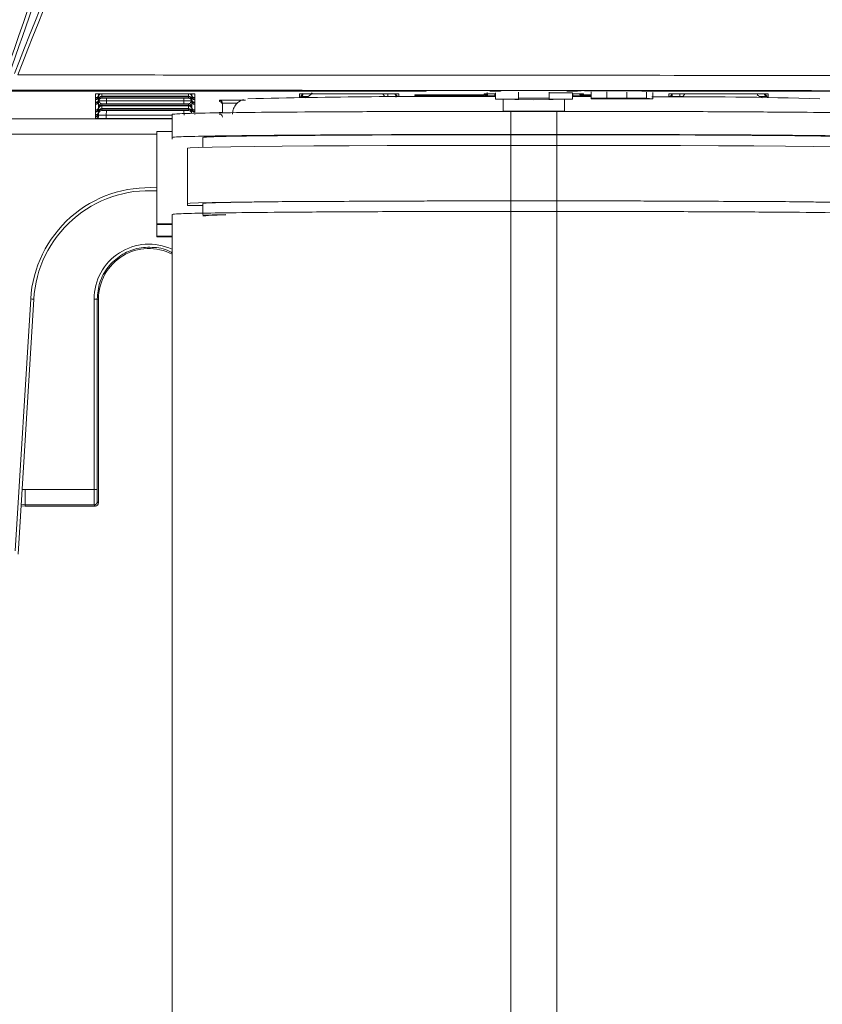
# Model space of a CAD drawing. Header units: millimetres. Extents: x 0 to 2100, y 0 to 1485.
# Tile 27 of 67: x 556 to 608, y 835 to 899. Entities that reach past the tile are written whole.
import ezdxf

# ---------------------------------------------------------------- set-up
doc = ezdxf.new("R2010")
doc.units = ezdxf.units.MM
doc.header["$LTSCALE"] = 5

msp = doc.modelspace()

# ---------------------------------------------------------------- linework, layer by layer
at = {"color": 7, "linetype": 'Continuous', "lineweight": 15}
for p, q in [((471.207, 894.542), (582.197, 894.542)), ((560.727, 894.368), (560.753, 894.369)), ((560.727, 894.124), (560.727, 894.368)), ((560.727, 894.124), (560.727, 894.124)), ((560.727, 894.039), (560.727, 894.124)), ((560.927, 894.321), (560.927, 894.236)), ((560.927, 894.19), (560.927, 894.188)), ((560.927, 894.188), (560.927, 894.02)), ((561.127, 894.169), (561.127, 894.084)), ((561.427, 894.374), (566.476, 894.374)), ((561.431, 894.218), (566.473, 894.218)), ((566.473, 894.168), (561.431, 894.168)), ((561.431, 894.085), (566.473, 894.085)), ((566.776, 894.084), (566.776, 894.169)), ((566.976, 894.236), (566.976, 894.321)), ((566.976, 894.188), (566.976, 894.19)), ((566.976, 894.02), (566.976, 894.188)), ((567.176, 894.368), (567.176, 894.124)), ((567.176, 894.124), (567.176, 894.039)), ((567.176, 894.124), (567.176, 894.124)), ((573.977, 894.196), (573.977, 894.368)), ((573.977, 894.196), (573.977, 894.196)), ((574.177, 894.321), (574.177, 894.236)), ((574.677, 894.374), (579.726, 894.374)), ((580.226, 894.321), (580.226, 894.323)), ((580.226, 894.236), (580.226, 894.321)), ((580.397, 894.369), (580.405, 894.369)), ((580.426, 894.368), (580.426, 894.196)), ((580.426, 894.196), (580.426, 894.196)), ((581.477, 894.297), (581.503, 894.298)), ((581.477, 894.27), (581.477, 894.297)), ((582.177, 894.303), (585.977, 894.303)), ((585.977, 894.264), (582.177, 894.264)), ((582.199, 894.581), (582.197, 894.542)), ((585.977, 894.303), (585.977, 894.368)), ((585.977, 894.196), (585.977, 894.264)), ((585.977, 894.196), (585.977, 894.196)), ((586.177, 894.321), (586.177, 894.239)), ((586.433, 894.575), (586.434, 894.542)), ((586.434, 894.542), (586.969, 894.542)), ((586.677, 894.374), (586.702, 894.374)), ((586.702, 894.025), (586.702, 894.425)), ((586.969, 894.542), (586.971, 894.574)), ((588.202, 894.086), (588.202, 894.486)), ((590.202, 894.086), (588.202, 894.086)), ((588.202, 894.086), (588.202, 894.025)), ((590.202, 894.086), (590.202, 894.486)), ((591.702, 894.425), (590.202, 894.425)), ((590.202, 894.025), (590.202, 894.086)), ((591.433, 894.572), (591.434, 894.542)), ((591.434, 894.542), (591.969, 894.542)), ((591.702, 894.025), (591.702, 894.425)), ((591.702, 894.374), (591.726, 894.374)), ((591.726, 894.187), (592.934, 894.186)), ((591.969, 894.542), (591.971, 894.571)), ((592.226, 894.321), (592.226, 894.323)), ((592.226, 894.239), (592.226, 894.321)), ((592.397, 894.369), (592.405, 894.369)), ((592.426, 894.368), (592.426, 894.303)), ((592.426, 894.303), (592.934, 894.303)), ((592.426, 894.264), (592.426, 894.196)), ((592.426, 894.196), (592.426, 894.196)), ((592.934, 894.089), (592.934, 894.489)), ((592.934, 894.034), (592.934, 894.089)), ((592.934, 894.089), (593.952, 894.089)), ((593.952, 894.089), (593.952, 894.489)), ((595.247, 894.088), (595.247, 894.488)), ((596.207, 894.542), (596.205, 894.572)), ((596.207, 894.542), (613.882, 894.542)), ((596.517, 894.075), (596.517, 894.475)), ((596.924, 894.05), (596.924, 894.45)), ((596.926, 894.297), (596.926, 894.27)), ((597.977, 894.196), (597.977, 894.368)), ((597.977, 894.196), (597.977, 894.196)), ((598.177, 894.321), (598.177, 894.236)), ((598.677, 894.374), (603.726, 894.374)), ((604.226, 894.321), (604.226, 894.323)), ((604.226, 894.236), (604.226, 894.321)), ((604.397, 894.369), (604.405, 894.369)), ((604.426, 894.368), (604.426, 894.196)), ((604.426, 894.196), (604.426, 894.196)), ((560.727, 894.039), (560.727, 894.039)), ((560.727, 893.991), (560.727, 894.039)), ((560.727, 893.991), (560.727, 893.991)), ((560.727, 893.823), (560.727, 893.991)), ((560.727, 893.823), (560.727, 893.823)), ((560.727, 893.775), (560.727, 893.823)), ((560.727, 893.775), (560.727, 893.775)), ((560.727, 893.69), (560.727, 893.775)), ((560.727, 893.69), (560.727, 893.69)), ((560.727, 893.322), (560.727, 893.69)), ((560.927, 893.974), (560.927, 893.972)), ((560.927, 893.972), (560.927, 893.887)), ((560.927, 893.52), (560.927, 893.518)), ((560.927, 893.518), (560.927, 893.434)), ((561.127, 893.715), (561.127, 893.631)), ((561.127, 893.582), (561.127, 893.415)), ((561.431, 893.715), (561.431, 893.915)), ((561.431, 893.915), (566.473, 893.915)), ((566.473, 893.715), (561.431, 893.715)), ((561.431, 893.631), (566.473, 893.631)), ((566.473, 893.582), (561.431, 893.582)), ((566.473, 893.715), (566.473, 893.915)), ((566.776, 893.631), (566.776, 893.715)), ((566.776, 893.415), (566.776, 893.582)), ((566.973, 893.922), (566.973, 893.919)), ((566.976, 893.972), (566.976, 893.974)), ((566.976, 893.887), (566.976, 893.972)), ((566.976, 893.518), (566.976, 893.52)), ((566.976, 893.434), (566.976, 893.518)), ((567.176, 894.039), (567.176, 894.039)), ((567.176, 894.039), (567.176, 893.991)), ((567.176, 893.991), (567.176, 893.823)), ((567.176, 893.991), (567.176, 893.991)), ((567.176, 893.823), (567.176, 893.775)), ((567.176, 893.823), (567.176, 893.823)), ((567.176, 893.775), (567.176, 893.69)), ((567.176, 893.775), (567.176, 893.775)), ((567.176, 893.69), (567.176, 893.322)), ((567.176, 893.69), (567.176, 893.69)), ((568.774, 893.862), (568.774, 893.953)), ((568.974, 893.755), (568.974, 893.664)), ((568.974, 893.664), (568.978, 893.136)), ((586.702, 894.025), (589.202, 893.99)), ((588.202, 894.025), (586.702, 894.025)), ((589.202, 893.99), (591.702, 894.025)), ((591.702, 894.025), (590.202, 894.025)), ((594.72, 894.034), (592.934, 894.034)), ((594.432, 894.079), (594.074, 894.079)), ((594.074, 894.079), (594.074, 894.067)), ((594.074, 894.067), (594.377, 894.067)), ((594.346, 894.058), (594.074, 894.058)), ((594.074, 894.058), (594.074, 894.044)), ((594.074, 894.044), (594.402, 894.044)), ((560.727, 893.321), (560.727, 893.322)), ((560.727, 893.237), (560.727, 893.321)), ((560.727, 893.236), (560.727, 893.237)), ((560.727, 893.188), (560.727, 893.236)), ((560.727, 893.188), (560.727, 893.188)), ((560.727, 893.021), (560.727, 893.188)), ((560.727, 893.02), (560.727, 893.021)), ((560.727, 892.973), (560.727, 893.02)), ((560.727, 892.972), (560.727, 892.973)), ((560.727, 892.887), (560.727, 892.972)), ((560.727, 892.887), (560.727, 892.887)), ((560.727, 892.783), (560.727, 892.887)), ((560.927, 893.387), (560.927, 893.385)), ((560.927, 893.385), (560.927, 893.218)), ((560.927, 893.171), (560.927, 893.169)), ((560.927, 893.169), (560.927, 893.085)), ((561.127, 893.366), (561.127, 893.282)), ((561.427, 892.777), (561.427, 892.976)), ((561.431, 893.415), (566.473, 893.415)), ((566.473, 893.366), (561.431, 893.366)), ((561.431, 893.282), (566.473, 893.282)), ((565.702, 893.038), (565.702, 892.838)), ((565.702, 892.838), (565.702, 891.538)), ((566.776, 893.282), (566.776, 893.366)), ((566.976, 893.385), (566.976, 893.387)), ((566.976, 893.218), (566.976, 893.385)), ((567.176, 893.322), (567.176, 893.321)), ((567.176, 893.321), (567.176, 893.237)), ((567.176, 893.237), (567.176, 893.236)), ((567.176, 893.236), (567.176, 893.188)), ((567.176, 893.188), (567.176, 893.188)), ((567.176, 893.021), (567.176, 893.02)), ((591.202, 893.248), (587.202, 893.248)), ((587.702, 893.23), (587.702, 891.73)), ((590.702, 893.23), (587.702, 893.23)), ((590.702, 893.23), (590.702, 891.73)), ((564.702, 885.925), (564.702, 891.924)), ((564.702, 891.924), (565.702, 891.924)), ((565.702, 891.424), (565.702, 891.538)), ((567.702, 890.894), (567.702, 891.538)), ((587.702, 891.73), (590.702, 891.73)), ((587.702, 891.712), (590.702, 891.712)), ((587.702, 887.421), (587.702, 891.021)), ((587.702, 891.021), (590.702, 891.021)), ((590.702, 887.421), (590.702, 891.021)), ((566.702, 887.238), (566.702, 890.838)), ((566.702, 887.125), (566.702, 887.238)), ((567.702, 887.125), (566.702, 887.125)), ((567.702, 886.538), (567.702, 887.238)), ((587.702, 887.421), (590.702, 887.421)), ((587.702, 887.413), (590.702, 887.413)), ((565.702, 886.538), (565.702, 768.043)), ((587.702, 886.73), (587.702, 768.235)), ((587.702, 886.73), (590.702, 886.73)), ((590.702, 886.73), (590.702, 768.235)), ((564.702, 885.89), (564.702, 885.925)), ((564.702, 885.925), (565.702, 885.925)), ((564.702, 885.122), (564.702, 885.89)), ((565.702, 885.89), (564.702, 885.89)), ((564.702, 885.122), (565.702, 885.122)), ((564.702, 885.087), (564.702, 885.122)), ((565.702, 885.087), (564.702, 885.087)), ((555.515, 864.684), (556.516, 881.046)), ((556.716, 881.037), (555.703, 864.476)), ((560.636, 868.663), (560.635, 881.038)), ((560.919, 881.039), (560.835, 881.039)), ((560.835, 881.039), (560.836, 868.665)), ((560.919, 867.796), (560.919, 881.039)), ((556.152, 868.663), (560.636, 868.663)), ((556.152, 868.663), (556.152, 867.672)), ((560.843, 867.872), (560.919, 867.796)), ((555.894, 867.6), (556.152, 867.596)), ((560.643, 867.672), (556.152, 867.672)), ((556.152, 867.596), (556.152, 867.672)), ((556.152, 867.596), (560.719, 867.596)), ((560.719, 867.596), (560.643, 867.672))]:
    msp.add_line(p, q, dxfattribs=at)
at = {"color": 8, "linetype": 'Continuous', "lineweight": 15}
for p, q in [((560.927, 894.372), (560.927, 894.323)), ((560.927, 894.237), (560.927, 894.19)), ((561.127, 894.373), (561.127, 894.218)), ((561.431, 894.168), (561.431, 894.218)), ((561.432, 894.085), (561.431, 893.915)), ((566.473, 893.915), (566.471, 894.085)), ((566.473, 894.168), (566.473, 894.218)), ((566.776, 894.218), (566.776, 894.373)), ((566.976, 894.323), (566.976, 894.372)), ((566.976, 894.19), (566.976, 894.237)), ((567.151, 894.369), (567.176, 894.368)), ((573.977, 894.368), (573.999, 894.369)), ((573.977, 894.129), (573.977, 894.196)), ((574.177, 894.394), (574.177, 894.323)), ((574.177, 894.195), (574.178, 894.248)), ((574.177, 894.237), (574.177, 894.195)), ((574.679, 894.374), (574.678, 894.298)), ((579.515, 894.19), (579.726, 894.19)), ((579.726, 894.19), (579.725, 894.374)), ((579.726, 894.171), (579.726, 894.19)), ((580.226, 894.323), (580.226, 894.394)), ((580.226, 894.248), (580.226, 894.195)), ((580.226, 894.233), (580.226, 894.237)), ((580.426, 894.368), (580.401, 894.369)), ((580.426, 894.196), (580.426, 894.174)), ((582.177, 894.264), (582.177, 894.303)), ((585.977, 894.368), (585.999, 894.369)), ((585.977, 894.264), (585.977, 894.303)), ((585.977, 894.186), (585.977, 894.196)), ((586.177, 894.394), (586.177, 894.323)), ((586.677, 894.235), (586.677, 894.374)), ((586.677, 894.235), (586.677, 894.187)), ((586.677, 894.235), (586.702, 894.235)), ((586.971, 894.574), (586.99, 894.575)), ((591.702, 894.235), (591.726, 894.235)), ((591.726, 894.235), (591.726, 894.374)), ((591.726, 894.235), (591.726, 894.187)), ((591.971, 894.571), (591.99, 894.572)), ((592.226, 894.323), (592.226, 894.394)), ((592.426, 894.368), (592.401, 894.369)), ((592.426, 894.303), (592.426, 894.264)), ((592.934, 894.264), (592.426, 894.264)), ((592.426, 894.196), (592.426, 894.186)), ((597.999, 894.369), (597.977, 894.368)), ((597.977, 894.174), (597.977, 894.196)), ((598.177, 894.394), (598.177, 894.323)), ((598.177, 894.195), (598.178, 894.248)), ((598.177, 894.237), (598.177, 894.233)), ((598.679, 894.374), (598.677, 894.19)), ((598.677, 894.19), (598.677, 894.171)), ((598.677, 894.19), (598.889, 894.19)), ((603.725, 894.298), (603.725, 894.374)), ((604.226, 894.323), (604.226, 894.394)), ((604.226, 894.248), (604.226, 894.195)), ((604.226, 894.195), (604.226, 894.237)), ((604.401, 894.369), (604.426, 894.368)), ((604.426, 894.196), (604.426, 894.129)), ((560.927, 894.021), (560.927, 893.974)), ((560.927, 893.888), (560.927, 893.52)), ((560.931, 893.919), (560.931, 893.922)), ((561.431, 893.582), (561.431, 893.631)), ((566.473, 893.582), (566.473, 893.631)), ((566.976, 893.974), (566.976, 894.021)), ((566.976, 893.52), (566.976, 893.888)), ((568.98, 893.136), (568.974, 893.755)), ((587.202, 894.018), (587.202, 893.248)), ((591.202, 893.248), (591.202, 894.018)), ((594.377, 894.067), (594.377, 894.079)), ((560.927, 893.434), (560.927, 893.387)), ((560.927, 893.218), (560.927, 893.171)), ((560.927, 892.981), (560.928, 893.103)), ((560.927, 893.085), (560.927, 892.981)), ((561.43, 893.282), (561.427, 892.976)), ((561.427, 892.976), (565.702, 892.976)), ((561.431, 893.366), (561.431, 893.415)), ((566.473, 893.366), (566.473, 893.415)), ((566.476, 892.976), (566.474, 893.282)), ((566.976, 893.387), (566.976, 893.434)), ((566.976, 893.171), (566.976, 893.218)), ((567.176, 893.02), (567.176, 893.011)), ((550.202, 892.74), (565.702, 892.74)), ((565.702, 892.777), (561.427, 892.777)), ((564.702, 891.758), (550.202, 891.758)), ((587.702, 891.021), (587.702, 891.712)), ((590.702, 891.021), (590.702, 891.712)), ((587.702, 886.73), (587.702, 887.413)), ((590.702, 886.73), (590.702, 887.413)), ((556.152, 867.672), (555.901, 867.709))]:
    msp.add_line(p, q, dxfattribs=at)
at = {"color": 8, "linetype": 'Continuous', "lineweight": 15, "flags": 128}
for points in [[(560.935, 894.372), (560.932, 894.36), (560.927, 894.321)], [(566.976, 894.321), (566.972, 894.36), (566.969, 894.372)], [(574.167, 894.132), (574.173, 894.156), (574.177, 894.195)], [(580.219, 894.373), (580.222, 894.36), (580.226, 894.321)], [(580.237, 894.173), (580.23, 894.198), (580.226, 894.237)], [(580.237, 894.173), (580.231, 894.198), (580.226, 894.236)], [(580.236, 894.173), (580.23, 894.194), (580.226, 894.233)], [(586.177, 894.239), (586.173, 894.201), (586.17, 894.187)], [(586.193, 894.396), (586.182, 894.36), (586.177, 894.321)], [(592.226, 894.321), (592.222, 894.36), (592.219, 894.373)], [(598.177, 894.237), (598.173, 894.198), (598.166, 894.173)], [(598.177, 894.236), (598.173, 894.198), (598.166, 894.173)], [(598.177, 894.233), (598.173, 894.194), (598.168, 894.173)], [(604.219, 894.373), (604.222, 894.36), (604.226, 894.321)], [(604.226, 894.195), (604.23, 894.156), (604.237, 894.132)]]:
    msp.add_lwpolyline(points, dxfattribs=at)
at = {"color": 7, "linetype": 'Continuous', "lineweight": 15, "flags": 128}
for points in [[(592.226, 894.239), (592.231, 894.201), (592.234, 894.187)], [(566.702, 890.838), (566.881, 890.862), (567.417, 890.885), (568.3, 890.908), (569.515, 890.93), (571.041, 890.949), (572.853, 890.967), (574.918, 890.983), (577.202, 890.997), (579.665, 891.007), (582.267, 891.015), (584.961, 891.02), (587.702, 891.021)], [(590.702, 891.021), (593.443, 891.02), (596.137, 891.015), (598.738, 891.007), (601.202, 890.997), (603.486, 890.983), (605.551, 890.967), (607.362, 890.949), (608.888, 890.93), (610.103, 890.908), (610.986, 890.885), (611.522, 890.862), (611.702, 890.838)], [(566.702, 887.238), (566.881, 887.262), (567.417, 887.285), (568.3, 887.308), (569.515, 887.33), (571.041, 887.35), (572.853, 887.368), (574.918, 887.383), (577.202, 887.397), (579.665, 887.407), (582.267, 887.415), (584.961, 887.42), (587.702, 887.421)], [(567.702, 887.238), (567.905, 887.263), (568.512, 887.287), (569.509, 887.311), (570.877, 887.332), (572.587, 887.352), (574.605, 887.37), (576.889, 887.385), (579.393, 887.397), (582.067, 887.406), (584.855, 887.411), (587.702, 887.413)], [(590.702, 887.421), (593.443, 887.42), (596.137, 887.415), (598.738, 887.407), (601.202, 887.397), (603.486, 887.383), (605.551, 887.368), (607.362, 887.35), (608.888, 887.33), (610.103, 887.308), (610.986, 887.285), (611.522, 887.262), (611.702, 887.238)], [(590.702, 887.413), (593.548, 887.411), (596.336, 887.406), (599.01, 887.397), (601.515, 887.385), (603.799, 887.37), (605.817, 887.352), (607.527, 887.332), (608.894, 887.311), (609.892, 887.287), (610.339, 887.271)], [(567.702, 886.491), (568.3, 886.505), (569.202, 886.522)]]:
    msp.add_lwpolyline(points, dxfattribs=at)
at = {"color": 7, "linetype": 'Continuous', "lineweight": 15}
for centre, radius, start, end in [((560.727, 894.324), 0.2, 269.99892, 359.4989), ((560.727, 894.324), 0.2, 269.99893, 359.16835), ((560.727, 894.239), 0.2, 269.99892, 359.4989), ((560.727, 894.239), 0.2, 269.99893, 359.16835), ((560.727, 894.191), 0.2, 269.99892, 359.4989), ((560.727, 894.191), 0.2, 269.99893, 359.16835), ((561.127, 894.234), 0.2, 136.83941, 179.16925), ((561.127, 894.018), 0.2, 89.99893, 179.16835), ((561.127, 893.969), 0.2, 89.99893, 179.16835), ((561.127, 893.884), 0.2, 89.99893, 179.16835), ((566.651, 874.317), 20.058, 88.50018, 90.49985), ((566.776, 894.018), 0.2, 0.83165, 90.00107), ((566.776, 893.969), 0.2, 0.83165, 90.00107), ((566.776, 893.884), 0.2, 0.83165, 90.00107), ((566.776, 894.234), 0.2, 0.83075, 43.16059), ((567.176, 894.324), 0.2, 180.5011, 270.00108), ((567.176, 894.324), 0.2, 180.83165, 270.00107), ((567.176, 894.239), 0.2, 180.5011, 270.00108), ((567.176, 894.239), 0.2, 180.83165, 270.00107), ((567.176, 894.191), 0.2, 180.5011, 270.00108), ((567.176, 894.191), 0.2, 180.83165, 270.00107), ((582.918, 407.27), 486.932, 89.55759, 91.44613), ((573.977, 894.396), 0.2, 269.99892, 359.4989), ((573.977, 894.396), 0.2, 269.99893, 359.16835), ((574.377, 894.234), 0.2, 145.04303, 179.1693), ((580.026, 894.234), 0.2, 0.83075, 43.97712), ((580.426, 894.396), 0.2, 180.5011, 270.00108), ((580.426, 894.396), 0.2, 180.83165, 270.00107), ((585.977, 894.464), 0.2, 269.99893, 359.16835), ((585.977, 894.396), 0.2, 269.99892, 359.4989), ((585.977, 894.396), 0.2, 269.99893, 359.16835), ((585.977, 894.503), 0.2, 269.99995, 294.793), ((586.434, 894.782), 0.24, 239.88753, 270.00031), ((586.969, 894.782), 0.24, 269.99969, 299.78112), ((591.434, 894.782), 0.24, 241.2148, 270.0003), ((591.969, 894.782), 0.24, 269.9997, 298.39978), ((592.426, 894.396), 0.2, 180.5011, 270.00108), ((592.426, 894.396), 0.2, 180.83165, 270.00107), ((592.426, 894.503), 0.2, 221.46223, 270.00031), ((598.798, 604.049), 290.135, 88.22673, 90.38362), ((597.977, 894.396), 0.2, 269.99892, 359.4989), ((597.977, 894.396), 0.2, 269.99893, 359.16835), ((598.377, 894.234), 0.2, 145.04303, 179.1693), ((604.026, 894.234), 0.2, 0.83075, 43.16059), ((604.426, 894.396), 0.2, 180.5011, 270.00108), ((604.426, 894.396), 0.2, 180.83165, 270.00107), ((560.727, 894.023), 0.2, 269.99892, 359.4989), ((560.727, 894.023), 0.2, 269.99893, 359.16835), ((560.727, 893.975), 0.2, 269.99892, 359.4989), ((560.727, 893.975), 0.2, 269.99893, 359.16835), ((560.727, 893.89), 0.2, 269.99892, 359.4989), ((560.727, 893.89), 0.2, 269.99893, 359.16835), ((560.727, 893.522), 0.2, 269.99892, 359.4989), ((560.727, 893.521), 0.2, 269.99893, 359.16835), ((561.127, 893.515), 0.2, 89.99893, 179.16835), ((561.127, 893.431), 0.2, 89.99893, 179.16835), ((561.127, 893.382), 0.2, 89.99893, 179.16835), ((566.776, 893.515), 0.2, 0.83165, 90.00107), ((566.776, 893.431), 0.2, 0.83165, 90.00107), ((566.776, 893.382), 0.2, 0.83165, 90.00107), ((567.176, 894.023), 0.2, 180.5011, 270.00108), ((567.176, 894.023), 0.2, 180.83165, 270.00107), ((567.176, 893.975), 0.2, 180.5011, 270.00108), ((567.176, 893.975), 0.2, 180.83165, 270.00107), ((567.176, 893.89), 0.2, 180.5011, 270.00108), ((567.176, 893.89), 0.2, 180.83165, 270.00107), ((567.176, 893.522), 0.2, 180.5011, 270.00108), ((567.176, 893.521), 0.2, 180.83165, 270.00107), ((568.774, 893.753), 0.2, 0.50111, 90.00103), ((568.774, 893.662), 0.2, 0.50111, 90.00103), ((560.727, 893.437), 0.2, 269.99893, 359.16835), ((560.727, 893.436), 0.2, 269.99892, 359.4989), ((560.727, 893.388), 0.2, 269.99892, 359.4989), ((560.727, 893.388), 0.2, 269.99893, 359.16835), ((560.727, 893.221), 0.2, 269.99893, 359.16835), ((560.727, 893.22), 0.2, 269.99892, 359.4989), ((560.727, 893.173), 0.2, 269.99892, 359.4989), ((560.727, 893.172), 0.2, 269.99893, 359.16835), ((560.727, 893.087), 0.2, 269.99893, 359.16835), ((560.727, 893.087), 0.2, 269.99892, 359.4989), ((560.727, 892.983), 0.2, 269.99892, 359.4989), ((561.127, 893.215), 0.2, 89.99893, 179.16835), ((561.127, 893.166), 0.2, 89.99893, 179.16835), ((561.127, 893.082), 0.2, 89.99893, 179.16835), ((566.776, 893.215), 0.2, 0.83165, 90.00107), ((566.776, 893.166), 0.2, 0.83165, 90.00107), ((566.776, 893.082), 0.2, 0.83165, 90.00107), ((567.176, 893.437), 0.2, 180.83165, 270.00107), ((567.176, 893.436), 0.2, 180.5011, 270.00108), ((567.176, 893.388), 0.2, 180.5011, 270.00108), ((567.176, 893.388), 0.2, 180.83165, 270.00107), ((568.767, 892.859), 0.2, 0.50111, 90.00103), ((564.202, 880.576), 7.7, 86.27688, 176.5), ((564.202, 880.579), 7.5, 86.17745, 176.5), ((569.1, 871.808), 14.694, 89.60286, 95.46), ((564.202, 881.039), 3.283, 62.80873, 180), ((556.741, 883.906), 2.869, 265.50356, 269.49453), ((560.684, 886.886), 5.849, 269.52031, 271.47969), ((560.685, 874.512), 5.849, 269.52031, 271.47969), ((560.643, 867.872), 0.2, 270.00511, 359.99489)]:
    msp.add_arc(centre, radius, start, end, dxfattribs=at)
at = {"color": 8, "linetype": 'Continuous', "lineweight": 15}
for centre, radius, start, end in [((561.127, 894.185), 0.2, 110.09666, 179.16862), ((566.776, 894.185), 0.2, 0.83116, 69.90357), ((573.977, 894.324), 0.2, 283.55744, 359.49932), ((573.977, 894.324), 0.2, 284.0839, 359.16878), ((573.977, 894.239), 0.2, 327.45416, 359.4999), ((573.977, 894.239), 0.2, 327.31079, 359.16935), ((574.377, 894.318), 0.2, 156.50439, 179.16938), ((580.426, 894.324), 0.2, 180.50028, 228.8946), ((580.426, 894.324), 0.2, 180.83083, 228.71338), ((581.477, 894.47), 0.2, 269.99993, 301.69317), ((585.977, 894.324), 0.2, 316.42783, 359.4998), ((585.977, 894.324), 0.2, 316.59321, 359.16925), ((586.377, 894.236), 0.2, 145.20038, 179.1693), ((592.026, 894.236), 0.2, 0.83075, 43.33297), ((592.426, 894.324), 0.2, 180.5002, 223.57217), ((592.426, 894.324), 0.2, 180.83075, 223.40679), ((592.426, 894.464), 0.2, 207.91421, 270.0005), ((597.977, 894.324), 0.2, 311.10544, 359.49967), ((597.977, 894.324), 0.2, 311.28666, 359.16912), ((598.377, 894.318), 0.2, 156.50439, 179.16938), ((604.426, 894.324), 0.2, 180.50092, 256.44232), ((604.426, 894.324), 0.2, 180.83146, 255.91586), ((604.426, 894.239), 0.2, 180.5001, 212.54584), ((604.426, 894.239), 0.2, 180.83065, 212.68921), ((564.202, 881.038), 3.567, 65.13163, 180.00436), ((556.152, 874.674), 6.01, 268.16325, 270)]:
    msp.add_arc(centre, radius, start, end, dxfattribs=at)
at = {"color": 7, "linetype": 'Continuous', "lineweight": 15}
for centre, major_axis, ratio, start_param, end_param in [((561.427, 894.368), (0.7, 0), 0.008727, 1.570872, 3.141593), ((561.431, 894.212), (0.7, 0), 0.008727, 1.570872, 2.019234), ((561.431, 894.175), (0.7, 0), 0.008727, 4.263952, 4.712313), ((561.431, 894.079), (0.7, 0), 0.008727, 1.570872, 2.019234), ((566.473, 894.212), (0.7, 0), 0.008727, 1.122359, 1.57072), ((566.473, 894.175), (0.7, 0), 0.008727, 4.712465, 5.160826), ((566.473, 894.079), (0.7, 0), 0.008727, 1.122359, 1.57072), ((574.003, 895.036), (0, -1), 0.999962, 0.359106, 0.925222), ((579.876, 894.536), (0, -0.5), 0.999962, 5.042313, 5.475385), ((579.726, 894.196), (0.5, -0.002), 0.012216, 4.712538, 6.283258), ((580.23, 893.833), (-0.003, 0.4), 0.000076, 0.008726, 0.619591), ((582.177, 894.297), (0.7, 0), 0.008727, 1.570872, 3.141593), ((582.177, 894.27), (0.7, 0), 0.008727, 3.141593, 4.712313), ((555.059, 890.439), (475.355, 0), 0.008727, 1.505694, 1.513672), ((555.059, 890.439), (475.355, 0), 0.008727, 1.495138, 1.502534), ((555.059, 890.439), (475.355, 0), 0.008727, 1.48413, 1.491977), ((598.174, 893.833), (0.003, 0.4), 0.000076, 5.663594, 6.274459), ((598.677, 894.196), (0.5, 0.002), 0.012216, 3.14152, 4.71224), ((598.527, 894.536), (0, 0.5), 0.999962, 3.949392, 4.382465), ((604.401, 895.036), (0, 1), 0.999962, 2.385383, 2.757694), ((561.431, 893.921), (0.5, 0.002), 0.012216, 3.14152, 4.71224), ((561.431, 893.721), (0.7, 0), 0.008727, 4.263952, 4.712313), ((561.431, 893.625), (0.7, 0), 0.008727, 1.570872, 2.019234), ((561.431, 893.588), (0.7, 0), 0.008727, 4.263952, 4.712313), ((566.473, 893.921), (0.5, -0.002), 0.012216, 4.712538, 6.283258), ((566.473, 893.721), (0.7, 0), 0.008727, 4.712465, 5.160826), ((566.473, 893.625), (0.7, 0), 0.008727, 1.122359, 1.57072), ((566.473, 893.588), (0.7, 0), 0.008727, 4.712465, 5.160826), ((570.474, 893.953), (1.7, 0), 0.008727, 1.570872, 3.141517), ((561.427, 892.983), (0.5, 0.002), 0.012216, 3.14152, 4.71224), ((561.431, 893.409), (0.7, 0), 0.008727, 1.570872, 2.019234), ((561.431, 893.372), (0.7, 0), 0.008727, 4.263952, 4.712313), ((561.431, 893.276), (0.7, 0), 0.008727, 1.570872, 2.019234), ((566.473, 893.409), (0.7, 0), 0.008727, 1.122359, 1.57072), ((566.473, 893.372), (0.7, 0), 0.008727, 4.712465, 5.160826), ((566.473, 893.276), (0.7, 0), 0.008727, 1.122359, 1.57072), ((561.427, 892.783), (0.7, 0), 0.008727, 3.141593, 4.712313), ((560.643, 868.672), (0, 1), 0.006981, 1.579523, 3.132866), ((560.843, 868.672), (0, 0.8), 0.008727, 1.579523, 3.132866), ((560.719, 867.796), (-0.141, 0.141), 0.999924, 2.356233, 3.926953)]:
    msp.add_ellipse(centre, major_axis=major_axis, ratio=ratio, start_param=start_param, end_param=end_param, dxfattribs=at)
at = {"color": 8, "linetype": 'Continuous', "lineweight": 15}
for centre, major_axis, ratio, start_param, end_param in [((574.677, 894.196), (0.5, 0.002), 0.012216, 3.14152, 4.426316), ((603.726, 894.196), (0.5, -0.002), 0.012216, 4.998462, 6.283258), ((570.474, 893.753), (1.5, -0.002), 0.00989, 1.937956, 3.141538), ((570.467, 893.15), (1.7, 0), 0.008727, 2.638531, 3.141517)]:
    msp.add_ellipse(centre, major_axis=major_axis, ratio=ratio, start_param=start_param, end_param=end_param, dxfattribs=at)
at = {"color": 7, "linetype": 'Continuous', "lineweight": 15}
for points, knots in [([(554.866, 895.626), (558.014, 904.649), (563.163, 919.407), (569.582, 940.14), (573.955, 956.448), (577.239, 971.661), (579.49, 985.726), (580.863, 999.908), (581.22, 1014.125), (580.385, 1028.17), (578.382, 1041.95), (575.618, 1055.476), (572.273, 1068.886), (568.585, 1082.211), (564.876, 1095.175), (561.331, 1107.828), (558.094, 1120.212), (555.269, 1132.694), (552.991, 1145.444), (551.581, 1158.488), (551.098, 1171.768), (551.454, 1185.054), (552.736, 1199.803), (555.122, 1215.951), (558.631, 1233.457), (562.82, 1250.828), (567.447, 1268.091), (570.669, 1279.563), (572.278, 1285.295)], [0, 0, 0, 0, 0.071885, 0.117566, 0.163238, 0.198848, 0.234595, 0.270327, 0.305954, 0.341464, 0.376023, 0.410615, 0.445278, 0.479972, 0.514617, 0.546709, 0.578818, 0.610898, 0.642952, 0.676192, 0.709505, 0.74284, 0.776109, 0.820816, 0.865559, 0.910369, 0.95521, 1, 1, 1, 1]), ([(572.509, 1285.23), (570.5, 1278.087), (566.482, 1263.798), (560.842, 1242.236), (556.831, 1224.065), (554.286, 1209.371), (552.713, 1197.809), (551.615, 1185.715), (551.154, 1173.055), (551.52, 1160.231), (552.853, 1147.324), (555.032, 1134.343), (557.92, 1121.39), (561.278, 1108.438), (565.226, 1094.303), (569.62, 1078.968), (574.106, 1062.319), (577.278, 1048.273), (579.237, 1036.898), (580.357, 1028.282), (581.052, 1019.612), (581.287, 1010.875), (581.057, 1002.108), (580.421, 993.261), (579.402, 984.378), (577.556, 972.472), (574.44, 957.675), (569.76, 940.095), (565.476, 926.202), (560.599, 911.345), (557.452, 902.319), (555.091, 895.547)], [0, 0, 0, 0, 0.0558164, 0.1116452, 0.1676267, 0.195715, 0.2238013, 0.2553665, 0.287022, 0.319033, 0.3517837, 0.3845416, 0.417982, 0.4515735, 0.4851805, 0.5283673, 0.5715598, 0.6148675, 0.6366162, 0.6583628, 0.6801905, 0.7020172, 0.72407, 0.7461245, 0.7687152, 0.791307, 0.836726, 0.882377, 0.9281061, 0.9460583, 1, 1, 1, 1]), ([(555.455, 895.688), (558.978, 904.569), (564.829, 919.32), (572.323, 940.21), (577.809, 957.752), (581.478, 972.247), (583.702, 983.535), (585.042, 992.141), (586.011, 1000.858), (586.567, 1009.706), (586.625, 1018.606), (586.101, 1028.69), (584.775, 1039.894), (582.558, 1052.187), (579.297, 1066.476), (574.92, 1082.704), (570.256, 1098.871), (566.301, 1113.063), (563.145, 1125.239), (560.414, 1137.46), (558.253, 1149.784), (556.835, 1162.266), (556.203, 1175.012), (556.352, 1187.922), (557.163, 1200.994), (558.557, 1214.054), (560.527, 1227.653), (563.036, 1241.748), (567.01, 1261.212), (570.41, 1275.725), (572.677, 1285.403)], [0, 0, 0, 0, 0.0717796, 0.1192066, 0.1667053, 0.2098058, 0.2314603, 0.2531138, 0.2752237, 0.2973317, 0.3196878, 0.3420444, 0.37315, 0.4043802, 0.4358437, 0.4832311, 0.5306265, 0.5622643, 0.5939111, 0.6251137, 0.6563104, 0.6878694, 0.7194283, 0.7521187, 0.7848135, 0.8177868, 0.850763, 0.8880286, 0.9253215, 1, 1, 1, 1]), ([(572.91, 1285.348), (570.639, 1275.686), (567.231, 1261.188), (563.224, 1241.734), (560.437, 1226.2), (558.114, 1209.701), (556.758, 1194.099), (556.328, 1180.334), (556.564, 1168.447), (557.603, 1155.27), (559.791, 1140.862), (562.956, 1126.404), (566.387, 1113.139), (570.894, 1096.976), (575.568, 1080.865), (579.819, 1064.645), (582.63, 1052.365), (584.877, 1039.938), (586.327, 1027.766), (586.812, 1015.917), (586.449, 1004.469), (585.329, 992.936), (583.489, 981.362), (581.017, 969.77), (577.434, 956.01), (572.499, 940.164), (565.036, 919.255), (559.193, 904.486), (555.677, 895.6)], [0, 0, 0, 0, 0.074562, 0.111881, 0.149197, 0.19311, 0.237014, 0.266768, 0.29654, 0.326282, 0.366008, 0.405911, 0.437419, 0.468929, 0.53197, 0.563433, 0.594891, 0.626582, 0.658263, 0.686904, 0.715586, 0.744241, 0.773898, 0.803579, 0.83325, 0.880684, 0.928211, 1, 1, 1, 1]), ([(555.677, 895.6), (561.268, 895.595), (573.029, 895.586), (589.707, 895.575), (605.7, 895.566), (615.503, 895.561), (620.407, 895.559)], [0, 0, 0, 0, 0.258322, 0.54334, 0.771558, 1, 1, 1, 1]), ([(620.384, 894.561), (619.727, 894.561), (614.493, 894.568), (604.659, 894.578), (589.326, 894.59), (572.593, 894.598), (560.456, 894.599), (554.477, 894.6)], [0, 0, 0, 0, 0.030121, 0.239728, 0.449335, 0.728679, 1, 1, 1, 1]), ([(573.997, 894.369), (573.998, 894.369), (573.999, 894.369), (574.01, 894.369), (574.017, 894.37)], [0, 0, 0, 0, 0.3974647, 1, 1, 1, 1]), ([(574.017, 894.369), (574.032, 894.37), (574.066, 894.371), (574.183, 894.372), (574.348, 894.373), (574.525, 894.374), (574.64, 894.374), (574.677, 894.374)], [0, 0, 0, 0, 0.179348, 0.382466, 0.610315, 0.875254, 1, 1, 1, 1]), ([(579.726, 894.374), (579.77, 894.374), (579.893, 894.374), (580.068, 894.373), (580.231, 894.372), (580.349, 894.371), (580.382, 894.37), (580.397, 894.369)], [0, 0, 0, 0, 0.144061, 0.399194, 0.594785, 0.814192, 1, 1, 1, 1]), ([(586.252, 894.578), (586.216, 894.578), (586.137, 894.579), (586.038, 894.579), (585.984, 894.579)], [0, 0, 0, 0, 0.450355, 1, 1, 1, 1]), ([(585.997, 894.369), (585.998, 894.369), (585.999, 894.369), (586.01, 894.369), (586.017, 894.37)], [0, 0, 0, 0, 0.397465, 1, 1, 1, 1]), ([(586.017, 894.369), (586.032, 894.37), (586.066, 894.371), (586.183, 894.372), (586.348, 894.373), (586.525, 894.374), (586.64, 894.374), (586.677, 894.374)], [0, 0, 0, 0, 0.1793478, 0.3824656, 0.6103149, 0.8752538, 1, 1, 1, 1]), ([(586.177, 894.239), (586.179, 894.239), (586.183, 894.238), (586.227, 894.237), (586.316, 894.236), (586.433, 894.235), (586.558, 894.235), (586.646, 894.235), (586.677, 894.235)], [0, 0, 0, 0, 0.100993, 0.315482, 0.499944, 0.664383, 0.878882, 1, 1, 1, 1]), ([(586.252, 894.578), (586.293, 894.578), (586.362, 894.577), (586.408, 894.576), (586.411, 894.576), (586.412, 894.576)], [0, 0, 0, 0, 0.498755, 0.851606, 1, 1, 1, 1]), ([(586.99, 894.575), (586.99, 894.575), (586.989, 894.575), (586.996, 894.575), (587.011, 894.576), (587.021, 894.576)], [0, 0, 0, 0, 0.0178603, 0.3595977, 1, 1, 1, 1]), ([(587.483, 894.578), (587.437, 894.578), (587.336, 894.578), (587.192, 894.578), (587.077, 894.577), (587.038, 894.576), (587.021, 894.576)], [0, 0, 0, 0, 0.241614, 0.522145, 0.802769, 1, 1, 1, 1]), ([(591.256, 894.575), (591.221, 894.575), (591.142, 894.576), (591.044, 894.576), (590.99, 894.576)], [0, 0, 0, 0, 0.450187, 1, 1, 1, 1]), ([(591.256, 894.575), (591.296, 894.575), (591.364, 894.574), (591.408, 894.573), (591.411, 894.573), (591.413, 894.573)], [0, 0, 0, 0, 0.5057232, 0.8498949, 1, 1, 1, 1]), ([(591.726, 894.374), (591.77, 894.374), (591.893, 894.374), (592.068, 894.373), (592.231, 894.372), (592.349, 894.371), (592.382, 894.37), (592.397, 894.369)], [0, 0, 0, 0, 0.144061, 0.399194, 0.594785, 0.814192, 1, 1, 1, 1]), ([(591.726, 894.235), (591.753, 894.235), (591.835, 894.235), (591.961, 894.235), (592.081, 894.236), (592.171, 894.237), (592.219, 894.238), (592.224, 894.239), (592.226, 894.239)], [0, 0, 0, 0, 0.100993, 0.315482, 0.499944, 0.664383, 0.878882, 1, 1, 1, 1]), ([(591.99, 894.572), (591.99, 894.572), (591.989, 894.572), (591.996, 894.572), (592.011, 894.572), (592.021, 894.573)], [0, 0, 0, 0, 0.017866, 0.359612, 1, 1, 1, 1]), ([(592.488, 894.575), (592.44, 894.575), (592.337, 894.575), (592.192, 894.574), (592.077, 894.574), (592.037, 894.573), (592.021, 894.573)], [0, 0, 0, 0, 0.248185, 0.526278, 0.804473, 1, 1, 1, 1]), ([(593.952, 894.089), (594.196, 894.089), (594.631, 894.089), (595.059, 894.088), (595.247, 894.088)], [0, 0, 0, 0, 0.560274, 1, 1, 1, 1]), ([(595.247, 894.088), (595.439, 894.088), (595.823, 894.086), (596.236, 894.083), (596.481, 894.079), (596.505, 894.076), (596.517, 894.075)], [0, 0, 0, 0, 0.2801282, 0.5598018, 0.7797935, 1, 1, 1, 1]), ([(597.997, 894.369), (597.998, 894.369), (597.999, 894.369), (598.01, 894.369), (598.017, 894.37)], [0, 0, 0, 0, 0.397465, 1, 1, 1, 1]), ([(598.017, 894.369), (598.032, 894.37), (598.066, 894.371), (598.183, 894.372), (598.348, 894.373), (598.525, 894.374), (598.64, 894.374), (598.677, 894.374)], [0, 0, 0, 0, 0.179348, 0.382466, 0.610315, 0.875254, 1, 1, 1, 1]), ([(603.726, 894.374), (603.77, 894.374), (603.893, 894.374), (604.068, 894.373), (604.231, 894.372), (604.349, 894.371), (604.382, 894.37), (604.397, 894.369)], [0, 0, 0, 0, 0.144061, 0.399194, 0.594785, 0.814192, 1, 1, 1, 1]), ([(560.927, 893.52), (560.927, 893.53), (560.928, 893.556), (560.929, 893.678), (560.93, 893.814), (560.931, 893.896), (560.931, 893.918), (560.931, 893.919)], [0, 0, 0, 0, 0.2171826, 0.5530263, 0.8769859, 0.9944494, 1, 1, 1, 1]), ([(560.931, 893.919), (560.931, 893.919), (560.931, 893.907), (560.938, 893.868), (560.989, 893.807), (561.071, 893.734), (561.111, 893.721), (561.127, 893.715)], [0, 0, 0, 0, 0.006601, 0.146171, 0.501239, 0.799231, 1, 1, 1, 1]), ([(566.776, 893.715), (566.792, 893.721), (566.832, 893.734), (566.915, 893.807), (566.965, 893.868), (566.973, 893.907), (566.973, 893.919), (566.973, 893.919)], [0, 0, 0, 0, 0.200769, 0.498761, 0.853829, 0.993399, 1, 1, 1, 1]), ([(566.973, 893.919), (566.973, 893.918), (566.973, 893.896), (566.974, 893.814), (566.975, 893.678), (566.976, 893.556), (566.976, 893.53), (566.976, 893.52)], [0, 0, 0, 0, 0.0055506, 0.1230141, 0.4469737, 0.7828174, 1, 1, 1, 1]), ([(570.345, 894.005), (570.343, 894.004), (570.319, 893.999), (570.203, 893.957), (570.01, 893.848), (569.798, 893.638), (569.649, 893.352), (569.631, 893.139), (569.622, 893.042)], [0, 0, 0, 0, 0.01808, 0.162248, 0.331966, 0.550425, 0.794838, 1, 1, 1, 1]), ([(595.784, 894.05), (595.778, 894.051), (595.768, 894.052), (595.661, 894.054), (595.493, 894.056), (595.077, 894.058), (594.671, 894.058), (594.346, 894.058)], [0, 0, 0, 0, 0.125208, 0.250275, 0.3755, 0.500774, 1, 1, 1, 1]), ([(594.377, 894.067), (594.507, 894.067), (594.766, 894.067), (595.112, 894.068), (595.346, 894.071), (595.366, 894.072), (595.377, 894.073)], [0, 0, 0, 0, 0.28109, 0.560548, 0.780097, 1, 1, 1, 1]), ([(594.402, 894.044), (594.701, 894.044), (595.075, 894.044), (595.493, 894.045), (595.663, 894.046), (595.769, 894.048), (595.779, 894.049), (595.784, 894.05)], [0, 0, 0, 0, 0.500037, 0.625162, 0.750129, 0.874962, 1, 1, 1, 1]), ([(595.377, 894.073), (595.363, 894.074), (595.342, 894.076), (595.202, 894.077), (594.936, 894.079), (594.655, 894.079), (594.432, 894.079)], [0, 0, 0, 0, 0.249584, 0.375361, 0.501266, 1, 1, 1, 1]), ([(596.924, 894.05), (596.88, 894.047), (596.792, 894.042), (596.178, 894.036), (595.434, 894.034), (594.959, 894.034), (594.72, 894.034)], [0, 0, 0, 0, 0.2792124, 0.5584813, 0.7786926, 1, 1, 1, 1]), ([(596.517, 894.075), (596.507, 894.073), (596.488, 894.071), (596.286, 894.067), (596.02, 894.065), (595.858, 894.064)], [0, 0, 0, 0, 0.280305, 0.560457, 1, 1, 1, 1]), ([(595.858, 894.064), (596.027, 894.063), (596.364, 894.062), (596.829, 894.057), (596.888, 894.052), (596.924, 894.05)], [0, 0, 0, 0, 0.281283, 0.5617, 1, 1, 1, 1]), ([(587.702, 893.23), (586.193, 893.229), (583.078, 893.227), (578.497, 893.214), (574.197, 893.192), (570.48, 893.16), (567.717, 893.122), (566.007, 893.08), (565.801, 893.052), (565.702, 893.038)], [0, 0, 0, 0, 0.131017, 0.270531, 0.415795, 0.563268, 0.715883, 0.862537, 1, 1, 1, 1]), ([(612.702, 893.038), (612.611, 893.051), (612.425, 893.078), (610.874, 893.118), (608.317, 893.156), (604.722, 893.188), (600.347, 893.212), (595.557, 893.227), (592.285, 893.229), (590.702, 893.23)], [0, 0, 0, 0, 0.131017, 0.270531, 0.415795, 0.563268, 0.715883, 0.862537, 1, 1, 1, 1]), ([(565.702, 891.538), (565.792, 891.551), (565.979, 891.578), (567.53, 891.618), (570.086, 891.656), (573.682, 891.688), (578.057, 891.712), (582.847, 891.727), (586.119, 891.729), (587.702, 891.73)], [0, 0, 0, 0, 0.131017, 0.270531, 0.415795, 0.563268, 0.715883, 0.862537, 1, 1, 1, 1]), ([(567.702, 891.538), (567.776, 891.549), (567.925, 891.572), (569.112, 891.605), (570.959, 891.635), (573.459, 891.662), (576.506, 891.684), (579.982, 891.7), (583.763, 891.71), (586.387, 891.712), (587.702, 891.712)], [0, 0, 0, 0, 0.124826, 0.249998, 0.37452, 0.499768, 0.624376, 0.749435, 0.87446, 1, 1, 1, 1]), ([(590.702, 891.73), (592.21, 891.729), (595.325, 891.727), (599.906, 891.714), (604.207, 891.692), (607.923, 891.66), (610.687, 891.622), (612.397, 891.58), (612.602, 891.552), (612.702, 891.538)], [0, 0, 0, 0, 0.1310172, 0.2705307, 0.4157952, 0.5632682, 0.7158833, 0.8625371, 1, 1, 1, 1]), ([(590.702, 891.712), (592.009, 891.712), (594.627, 891.71), (598.398, 891.7), (601.878, 891.684), (604.924, 891.662), (607.432, 891.636), (609.282, 891.605), (610.477, 891.572), (610.627, 891.549), (610.702, 891.538)], [0, 0, 0, 0, 0.124826, 0.249998, 0.37452, 0.499768, 0.624376, 0.749435, 0.87446, 1, 1, 1, 1]), ([(565.702, 886.538), (565.792, 886.551), (565.979, 886.578), (567.53, 886.618), (570.086, 886.656), (573.682, 886.688), (578.057, 886.712), (582.847, 886.727), (586.119, 886.729), (587.702, 886.73)], [0, 0, 0, 0, 0.131017, 0.270531, 0.415795, 0.563268, 0.715883, 0.862537, 1, 1, 1, 1]), ([(590.702, 886.73), (592.21, 886.729), (595.325, 886.728), (599.906, 886.714), (604.207, 886.692), (607.923, 886.66), (610.687, 886.622), (612.397, 886.58), (612.602, 886.552), (612.702, 886.538)], [0, 0, 0, 0, 0.131017, 0.270531, 0.415795, 0.563268, 0.715883, 0.862537, 1, 1, 1, 1])]:
    msp.add_open_spline(points, degree=3, knots=knots, dxfattribs=at)
at = {"color": 8, "linetype": 'Continuous', "lineweight": 15}
for points, knots in [([(560.927, 894.19), (560.927, 894.196), (560.927, 894.203), (560.928, 894.235), (560.928, 894.239)], [0, 0, 0, 0, 0.886357, 1, 1, 1, 1]), ([(561.059, 894.205), (561.065, 894.2), (561.09, 894.179), (561.111, 894.173), (561.127, 894.169)], [0, 0, 0, 0, 0.26124, 1, 1, 1, 1]), ([(566.776, 894.169), (566.792, 894.173), (566.813, 894.179), (566.837, 894.199), (566.843, 894.204)], [0, 0, 0, 0, 0.7556546, 1, 1, 1, 1]), ([(566.976, 894.238), (566.976, 894.235), (566.976, 894.203), (566.976, 894.196), (566.976, 894.19)], [0, 0, 0, 0, 0.111249, 1, 1, 1, 1]), ([(573.977, 894.368), (573.978, 894.368), (573.979, 894.369), (574.007, 894.369), (574.017, 894.369)], [0, 0, 0, 0, 0.6360536, 1, 1, 1, 1]), ([(574.177, 894.323), (574.177, 894.33), (574.178, 894.342), (574.178, 894.385), (574.178, 894.399)], [0, 0, 0, 0, 0.6861088, 1, 1, 1, 1]), ([(580.226, 894.396), (580.226, 894.384), (580.226, 894.341), (580.226, 894.33), (580.226, 894.323)], [0, 0, 0, 0, 0.299003, 1, 1, 1, 1]), ([(580.397, 894.369), (580.405, 894.369), (580.426, 894.369), (580.426, 894.368), (580.426, 894.368)], [0, 0, 0, 0, 0.36589, 1, 1, 1, 1]), ([(585.977, 894.368), (585.978, 894.368), (585.979, 894.369), (586.007, 894.369), (586.017, 894.369)], [0, 0, 0, 0, 0.6360536, 1, 1, 1, 1]), ([(586.177, 894.323), (586.177, 894.33), (586.178, 894.342), (586.178, 894.385), (586.178, 894.399)], [0, 0, 0, 0, 0.686109, 1, 1, 1, 1]), ([(586.433, 894.575), (586.432, 894.575), (586.428, 894.576), (586.381, 894.577), (586.315, 894.578), (586.26, 894.578), (586.252, 894.578)], [0, 0, 0, 0, 0.175184, 0.553222, 0.931549, 1, 1, 1, 1]), ([(587.021, 894.576), (587.013, 894.576), (586.977, 894.575), (586.973, 894.574), (586.971, 894.574)], [0, 0, 0, 0, 0.229623, 1, 1, 1, 1]), ([(591.433, 894.572), (591.432, 894.572), (591.429, 894.573), (591.384, 894.574), (591.318, 894.575), (591.264, 894.575), (591.256, 894.575)], [0, 0, 0, 0, 0.165253, 0.54775, 0.930532, 1, 1, 1, 1]), ([(592.021, 894.573), (592.013, 894.572), (591.976, 894.572), (591.973, 894.571), (591.971, 894.571)], [0, 0, 0, 0, 0.229629, 1, 1, 1, 1]), ([(592.226, 894.397), (592.226, 894.384), (592.226, 894.341), (592.226, 894.33), (592.226, 894.323)], [0, 0, 0, 0, 0.301251, 1, 1, 1, 1]), ([(592.397, 894.369), (592.405, 894.369), (592.426, 894.369), (592.426, 894.368), (592.426, 894.368)], [0, 0, 0, 0, 0.36589, 1, 1, 1, 1]), ([(597.977, 894.368), (597.978, 894.368), (597.979, 894.369), (598.007, 894.369), (598.017, 894.369)], [0, 0, 0, 0, 0.636054, 1, 1, 1, 1]), ([(598.177, 894.323), (598.177, 894.33), (598.178, 894.342), (598.178, 894.385), (598.178, 894.399)], [0, 0, 0, 0, 0.686109, 1, 1, 1, 1]), ([(604.226, 894.396), (604.226, 894.384), (604.226, 894.341), (604.226, 894.33), (604.226, 894.323)], [0, 0, 0, 0, 0.2990031, 1, 1, 1, 1]), ([(604.397, 894.369), (604.405, 894.369), (604.426, 894.369), (604.426, 894.368), (604.426, 894.368)], [0, 0, 0, 0, 0.36589, 1, 1, 1, 1]), ([(560.927, 893.974), (560.927, 893.981), (560.928, 893.99), (560.928, 894.029), (560.928, 894.038)], [0, 0, 0, 0, 0.761751, 1, 1, 1, 1]), ([(561.059, 893.618), (561.065, 893.613), (561.09, 893.592), (561.111, 893.586), (561.127, 893.582)], [0, 0, 0, 0, 0.26124, 1, 1, 1, 1]), ([(566.776, 893.582), (566.792, 893.586), (566.813, 893.592), (566.837, 893.612), (566.843, 893.617)], [0, 0, 0, 0, 0.755655, 1, 1, 1, 1]), ([(566.976, 894.023), (566.976, 894.019), (566.976, 893.987), (566.976, 893.98), (566.976, 893.974)], [0, 0, 0, 0, 0.113643, 1, 1, 1, 1]), ([(560.927, 893.387), (560.927, 893.393), (560.927, 893.4), (560.928, 893.432), (560.928, 893.436)], [0, 0, 0, 0, 0.888751, 1, 1, 1, 1]), ([(560.927, 893.171), (560.927, 893.177), (560.927, 893.184), (560.928, 893.216), (560.928, 893.22)], [0, 0, 0, 0, 0.888751, 1, 1, 1, 1]), ([(561.059, 893.403), (561.065, 893.397), (561.09, 893.376), (561.111, 893.37), (561.127, 893.366)], [0, 0, 0, 0, 0.26124, 1, 1, 1, 1]), ([(566.776, 893.366), (566.792, 893.37), (566.813, 893.376), (566.837, 893.396), (566.843, 893.401)], [0, 0, 0, 0, 0.755655, 1, 1, 1, 1]), ([(566.976, 893.436), (566.976, 893.432), (566.976, 893.4), (566.976, 893.393), (566.976, 893.387)], [0, 0, 0, 0, 0.113643, 1, 1, 1, 1]), ([(566.976, 893.22), (566.976, 893.216), (566.976, 893.184), (566.976, 893.177), (566.976, 893.171)], [0, 0, 0, 0, 0.113643, 1, 1, 1, 1]), ([(565.702, 884.04), (565.68, 884.056), (565.35, 884.29), (564.538, 884.431), (563.407, 884.383), (562.341, 883.922), (561.498, 883.147), (560.939, 882.144), (560.869, 881.403), (560.835, 881.039)], [0, 0, 0, 0, 0.011968, 0.177748, 0.343523, 0.509296, 0.675072, 0.840855, 1, 1, 1, 1])]:
    msp.add_open_spline(points, degree=3, knots=knots, dxfattribs=at)

doc.saveas('drawing.dxf')
